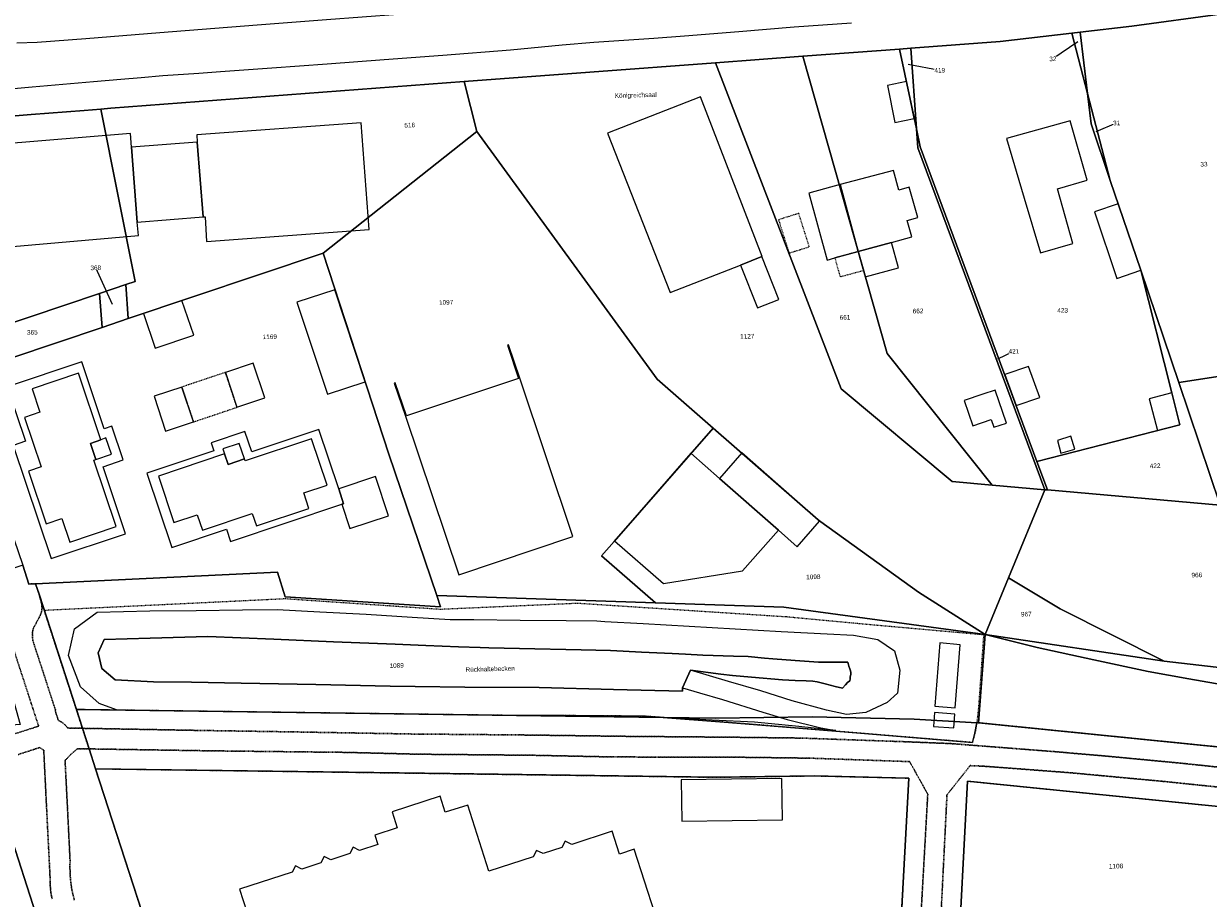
# Model space of a CAD drawing. Header units: millimetres. Extents: x -191 to 81095, y -508122 to 28741.
# Tile 154 of 251: x 4250 to 4431, y 10093 to 10227. Entities that reach past the tile are written whole.
import ezdxf

# ---------------------------------------------------------------- set-up
doc = ezdxf.new("R2010")
doc.units = ezdxf.units.MM
for name, pattern in [('VE22-087 DB - VST Hervest-Dorsten ALK VA2736$0$1', [0]), ('VE22-087 DB - VST Hervest-Dorsten ALK VA2736$0$2', [0.16, 0.06, -0.1]), ('VE22-087 DB - VST Hervest-Dorsten ALK VA2736$0$3', [0.26, 0.11, -0.15])]:
    doc.linetypes.add(name, pattern=pattern)
for name, color, linetype, lineweight in [('VE22-087 DB - VST Hervest-Dorsten ALK VA2736$0$AX_Bauteil', 7, 'VE22-087 DB - VST Hervest-Dorsten ALK VA2736$0$1', 18), ('VE22-087 DB - VST Hervest-Dorsten ALK VA2736$0$AX_BauwerkImGewaesserbereich', 7, 'VE22-087 DB - VST Hervest-Dorsten ALK VA2736$0$1', 18), ('VE22-087 DB - VST Hervest-Dorsten ALK VA2736$0$AX_Flurstueck', 9, 'VE22-087 DB - VST Hervest-Dorsten ALK VA2736$0$1', 18), ('VE22-087 DB - VST Hervest-Dorsten ALK VA2736$0$AX_Gebaeude', 7, 'VE22-087 DB - VST Hervest-Dorsten ALK VA2736$0$1', 18), ('VE22-087 DB - VST Hervest-Dorsten ALK VA2736$0$AX_Gehoelz', 7, 'VE22-087 DB - VST Hervest-Dorsten ALK VA2736$0$1', 18), ('VE22-087 DB - VST Hervest-Dorsten ALK VA2736$0$AX_Gelaendekante', 7, 'VE22-087 DB - VST Hervest-Dorsten ALK VA2736$0$1', 18), ('VE22-087 DB - VST Hervest-Dorsten ALK VA2736$0$AX_IndustrieUndGewerbeflaeche', 7, 'VE22-087 DB - VST Hervest-Dorsten ALK VA2736$0$1', 18), ('VE22-087 DB - VST Hervest-Dorsten ALK VA2736$0$AX_Platz', 7, 'VE22-087 DB - VST Hervest-Dorsten ALK VA2736$0$1', 18), ('VE22-087 DB - VST Hervest-Dorsten ALK VA2736$0$AX_SonstigesBauwerkOderSonstigeEinrichtung', 7, 'VE22-087 DB - VST Hervest-Dorsten ALK VA2736$0$1', 18), ('VE22-087 DB - VST Hervest-Dorsten ALK VA2736$0$AX_StehendesGewaesser', 7, 'VE22-087 DB - VST Hervest-Dorsten ALK VA2736$0$1', 18), ('VE22-087 DB - VST Hervest-Dorsten ALK VA2736$0$AX_Strassenverkehr', 7, 'VE22-087 DB - VST Hervest-Dorsten ALK VA2736$0$1', 18), ('VE22-087 DB - VST Hervest-Dorsten ALK VA2736$0$AX_Strassenverkehrsanlage', 7, 'VE22-087 DB - VST Hervest-Dorsten ALK VA2736$0$1', 18), ('VE22-087 DB - VST Hervest-Dorsten ALK VA2736$0$AX_Weg', 7, 'VE22-087 DB - VST Hervest-Dorsten ALK VA2736$0$1', 18), ('VE22-087 DB - VST Hervest-Dorsten ALK VA2736$0$AX_Wohnbauflaeche', 7, 'VE22-087 DB - VST Hervest-Dorsten ALK VA2736$0$1', 18)]:
    doc.layers.add(name, color=color, linetype=linetype, lineweight=lineweight)
doc.layers.add('XREF ALK Kataster', color=251, linetype='Continuous')
doc.styles.add('VE22-087 DB - VST Hervest-Dorsten ALK VA2736$0$0', font='arial.ttf')

# ---------------------------------------------------------------- blocks, each defined once
blk = doc.blocks.new('VE22-087 DB - VST Hervest-Dorsten ALK VA2736')
at = {"layer": 'VE22-087 DB - VST Hervest-Dorsten ALK VA2736$0$AX_Bauteil', "color": 7, "linetype": 'VE22-087 DB - VST Hervest-Dorsten ALK VA2736$0$1', "lineweight": 13, "ltscale": 0.5}
for points in [[(4382.73, 10193.23, 0), (4377.67, 10191.85, 0), (4378.48, 10188.98, 0), (4378.75, 10188, 0), (4383.82, 10189.39, 0)], [(4253.13, 10159.02, 0), (4251.23, 10158.38, 0), (4253.93, 10150.33, 0), (4256.29, 10151.13, 0), (4257.49, 10147.57, 0), (4264.56, 10149.95, 0), (4261.18, 10160.05, 0), (4261.49, 10160.15, 0), (4260.65, 10162.61, 0), (4262.25, 10163.16, 0), (4258.85, 10173.29, 0), (4251.76, 10170.91, 0), (4252.95, 10167.36, 0), (4250.59, 10166.57, 0)], [(4260.65, 10162.61, 0), (4261.49, 10160.15, 0), (4263.85, 10160.96, 0), (4263.01, 10163.43, 0), (4262.25, 10163.16, 0)], [(4271.01, 10157.6, 0), (4273.38, 10150.54, 0), (4276.94, 10151.73, 0), (4277.73, 10149.37, 0), (4285.31, 10151.92, 0), (4285.95, 10150.02, 0), (4293.96, 10152.7, 0), (4293.17, 10155.06, 0), (4296.72, 10156.25, 0), (4294.34, 10163.31, 0), (4284.24, 10159.93, 0), (4284.14, 10160.23, 0), (4281.65, 10159.39, 0), (4281.11, 10160.99, 0)], [(4281.11, 10160.99, 0), (4281.65, 10159.39, 0), (4284.14, 10160.23, 0), (4283.33, 10162.6, 0), (4280.85, 10161.76, 0)]]:
    blk.add_polyline3d(points, close=True, dxfattribs=at)
at = {"layer": 'VE22-087 DB - VST Hervest-Dorsten ALK VA2736$0$AX_BauwerkImGewaesserbereich', "color": 253, "linetype": 'VE22-087 DB - VST Hervest-Dorsten ALK VA2736$0$1', "lineweight": 13, "ltscale": 0.5, "true_color": 0x999999}
for points in [[(4390.13, 10132.18, 0), (4389.37, 10122.56, 0), (4392.46, 10122.31, 0), (4393.19, 10131.92, 0)], [(4389.29, 10121.58, 0), (4389.13, 10119.47, 0), (4392.23, 10119.23, 0), (4392.39, 10121.32, 0)]]:
    blk.add_polyline3d(points, close=True, dxfattribs=at)
at = {"layer": 'VE22-087 DB - VST Hervest-Dorsten ALK VA2736$0$AX_Flurstueck', "linetype": 'VE22-087 DB - VST Hervest-Dorsten ALK VA2736$0$1', "lineweight": 13, "ltscale": 0.5}
for points in [[(4246.03, 10212.28, 0), (4251.61, 10212.77, 0), (4259.71, 10213.38, 0), (4262.24, 10213.58, 0), (4263.74, 10213.69, 0), (4317.59, 10217.78, 0), (4355.9, 10220.63, 0), (4369.24, 10221.62, 0), (4383.97, 10222.7, 0), (4385.71, 10222.84, 0), (4399.32, 10223.85, 0), (4410.23, 10225.13, 0), (4411.5, 10225.28, 0), (4419.35, 10226.21, 0), (4432.86, 10228.04, 0)], [(4411.13, 10223.83, 0), (4407.33, 10221.23, 0)], [(4385.28, 10220.44, 0), (4390.1, 10219.48, 0)], [(4240.86, 10178.32, 0), (4262.04, 10185.47, 0), (4266.05, 10186.82, 0), (4267.46, 10187.3, 0), (4262.24, 10213.58, 0), (4259.71, 10213.38, 0), (4251.61, 10212.77, 0), (4246.03, 10212.28, 0)], [(4413.95, 10210.16, 0), (4417.06, 10211.45, 0)], [(4264.04, 10183.8, 0), (4261.47, 10189.38, 0)], [(4398.93, 10175.48, 0), (4401.4, 10176.65, 0)], [(4272.99, 10077.33, 0), (4261.43, 10113, 0), (4260.45, 10116.03, 0), (4259.43, 10119.17, 0), (4258.51, 10122.03, 0), (4252.82, 10139.61, 0), (4252.3, 10141.21, 0), (4251.29, 10141.16, 0), (4250.37, 10144.02, 0), (4249.13, 10143.62, 0), (4243.7, 10141.91, 0), (4245.7, 10134.83, 0), (4246.25, 10132.87, 0), (4249.96, 10119.74, 0), (4243.15, 10119.25, 0), (4244.13, 10116.24, 0), (4245.08, 10113.28, 0), (4245.62, 10111.62, 0), (4254.98, 10082.67, 0)], [(4392.77, 10081.13, 0), (4394.35, 10111.12, 0), (4442.14, 10106.3, 0), (4486.55, 10101.83, 0), (4507.63, 10099.71, 0), (4516.49, 10099.36, 0), (4562.54, 10097.56, 0), (4579.44, 10096.33, 0), (4615.39, 10093.73, 0), (4655.32, 10090.83, 0)], [(4756.75, 10097.01, 0), (4684.54, 10097.67, 0), (4563.21, 10106.56, 0), (4526.11, 10107.99, 0), (4508.5, 10108.67, 0), (4395.98, 10120.01, 0), (4395.73, 10120.02, 0), (4386.2, 10120.54, 0), (4370.67, 10120.92, 0), (4355.93, 10120.71, 0), (4347.95, 10120.81, 0), (4258.51, 10122.03, 0), (4259.43, 10119.17, 0), (4260.45, 10116.03, 0), (4261.43, 10113, 0), (4315.43, 10112.26, 0), (4355.82, 10111.71, 0), (4371.05, 10111.92, 0), (4385.38, 10111.58, 0), (4383.42, 10075.03, 0)], [(4438.02, 10065.41, 0), (4442.14, 10106.3, 0), (4394.35, 10111.12, 0), (4392.77, 10081.13, 0)]]:
    blk.add_polyline3d(points, dxfattribs=at)
for points in [[(4432.86, 10228.04, 0), (4419.35, 10226.21, 0), (4411.5, 10225.28, 0), (4412.63, 10215.94, 0), (4416.09, 10202.66, 0), (4420.72, 10189, 0), (4426.52, 10171.88, 0), (4453.65, 10176.08, 0), (4452.7, 10184.06, 0), (4438.18, 10224.75, 0)], [(4412.63, 10215.94, 0), (4410.23, 10225.13, 0), (4399.32, 10223.85, 0), (4385.71, 10222.84, 0), (4386.54, 10210.56, 0), (4387.13, 10207.82, 0), (4404.92, 10159.84, 0), (4426.7, 10165.43, 0), (4425.47, 10170.29, 0), (4420.72, 10189, 0), (4416.09, 10202.66, 0), (4413.17, 10211.31, 0)], [(4411.5, 10225.28, 0), (4410.23, 10225.13, 0), (4412.63, 10215.94, 0)], [(4398.1, 10156.23, 0), (4406.1, 10155.53, 0), (4386.74, 10207.65, 0), (4386.54, 10210.56, 0), (4383.97, 10222.7, 0), (4369.24, 10221.62, 0), (4382.06, 10176.32, 0)], [(4385.71, 10222.84, 0), (4383.97, 10222.7, 0), (4386.54, 10210.56, 0)], [(4375.07, 10170.93, 0), (4391.97, 10156.77, 0), (4398.1, 10156.23, 0), (4382.06, 10176.32, 0), (4369.24, 10221.62, 0), (4355.9, 10220.63, 0)], [(4406.1, 10155.53, 0), (4398.1, 10156.23, 0), (4391.97, 10156.77, 0), (4375.07, 10170.93, 0), (4355.9, 10220.63, 0), (4317.59, 10217.78, 0), (4319.53, 10210.15, 0), (4347.03, 10172.4, 0), (4355.58, 10164.93, 0), (4371.57, 10150.94, 0), (4371.99, 10150.64, 0), (4386.88, 10139.91, 0), (4397.02, 10133.45, 0), (4400.58, 10142.1, 0)], [(4319.53, 10210.15, 0), (4317.59, 10217.78, 0), (4263.74, 10213.69, 0), (4262.24, 10213.58, 0), (4267.46, 10187.3, 0), (4266.05, 10186.82, 0), (4266.43, 10181.63, 0), (4296.14, 10191.61, 0)], [(4416.09, 10202.66, 0), (4412.63, 10215.94, 0), (4413.17, 10211.31, 0)], [(4346.79, 10138.28, 0), (4338.56, 10145.47, 0), (4340.48, 10147.67, 0), (4355.58, 10164.93, 0), (4347.03, 10172.4, 0), (4319.53, 10210.15, 0), (4296.14, 10191.61, 0), (4306.15, 10160.96, 0), (4313.43, 10139.41, 0)], [(4404.92, 10159.84, 0), (4387.13, 10207.82, 0), (4386.54, 10210.56, 0), (4386.74, 10207.65, 0), (4406.1, 10155.53, 0), (4406.52, 10155.5, 0)], [(4296.14, 10191.61, 0), (4266.43, 10181.63, 0), (4262.46, 10180.29, 0), (4241.64, 10173.29, 0), (4242.35, 10167.34, 0), (4250.37, 10144.02, 0), (4251.29, 10141.16, 0), (4252.3, 10141.21, 0), (4289.18, 10142.99, 0), (4290.33, 10139.23, 0), (4313.99, 10137.68, 0), (4313.43, 10139.41, 0), (4306.15, 10160.96, 0)], [(4406.52, 10155.5, 0), (4432.86, 10153.18, 0), (4426.52, 10171.88, 0), (4420.72, 10189, 0), (4425.47, 10170.29, 0), (4426.7, 10165.43, 0), (4404.92, 10159.84, 0)], [(4266.05, 10186.82, 0), (4262.04, 10185.47, 0), (4262.46, 10180.29, 0), (4266.43, 10181.63, 0)], [(4262.04, 10185.47, 0), (4240.86, 10178.32, 0), (4241.15, 10177.46, 0), (4241.64, 10173.29, 0), (4262.46, 10180.29, 0)], [(4454.77, 10166.82, 0), (4453.65, 10176.08, 0), (4426.52, 10171.88, 0), (4432.86, 10153.18, 0), (4453.35, 10151.39, 0)], [(4397.02, 10133.45, 0), (4386.88, 10139.91, 0), (4371.99, 10150.64, 0), (4371.57, 10150.94, 0), (4355.58, 10164.93, 0), (4340.48, 10147.67, 0), (4338.56, 10145.47, 0), (4346.79, 10138.28, 0), (4366.34, 10137.62, 0)], [(4406.1, 10155.53, 0), (4400.58, 10142.1, 0), (4408.44, 10137.36, 0), (4424.3, 10129.39, 0), (4441.47, 10127.41, 0), (4451.08, 10126.52, 0), (4453.35, 10151.39, 0), (4432.86, 10153.18, 0), (4406.52, 10155.5, 0)], [(4313.99, 10137.68, 0), (4290.33, 10139.23, 0), (4289.18, 10142.99, 0), (4252.3, 10141.21, 0), (4252.82, 10139.61, 0), (4258.51, 10122.03, 0), (4347.95, 10120.81, 0), (4355.93, 10120.71, 0), (4370.67, 10120.92, 0), (4386.2, 10120.54, 0), (4395.73, 10120.02, 0), (4395.98, 10120.01, 0), (4397.02, 10133.45, 0), (4366.34, 10137.62, 0), (4346.79, 10138.28, 0), (4313.43, 10139.41, 0)], [(4408.44, 10137.36, 0), (4400.58, 10142.1, 0), (4397.02, 10133.45, 0), (4424.3, 10129.39, 0)], [(4477.12, 10124.1, 0), (4472.35, 10124.54, 0), (4451.08, 10126.52, 0), (4441.47, 10127.41, 0), (4424.3, 10129.39, 0), (4397.02, 10133.45, 0), (4395.98, 10120.01, 0), (4508.5, 10108.67, 0), (4526.11, 10107.99, 0), (4563.21, 10106.56, 0), (4563.41, 10116.32, 0), (4549.7, 10117.49, 0), (4549.44, 10117.54, 0), (4536.62, 10119.94, 0), (4529.31, 10120.44, 0), (4524.45, 10120.79, 0)], [(4261.43, 10113, 0), (4272.99, 10077.33, 0), (4276.78, 10078.58, 0), (4281.71, 10063.35, 0), (4305.18, 10061.08, 0), (4329.36, 10058.24, 0), (4328.78, 10060.47, 0), (4361.43, 10071.04, 0), (4381.59, 10069.96, 0), (4381.71, 10070.54, 0), (4381.86, 10071.13, 0), (4382.03, 10071.7, 0), (4382.22, 10072.28, 0), (4382.42, 10072.84, 0), (4382.64, 10073.4, 0), (4382.89, 10073.95, 0), (4383.14, 10074.5, 0), (4383.42, 10075.03, 0), (4385.38, 10111.58, 0), (4371.05, 10111.92, 0), (4355.82, 10111.71, 0), (4315.43, 10112.26, 0)], [(4215.95, 10111.24, 0), (4195.82, 10110.38, 0), (4202.75, 10081.29, 0), (4254.98, 10082.67, 0), (4245.62, 10111.62, 0), (4241.2, 10109.63, 0), (4236.23, 10108.72, 0), (4231.06, 10108.92, 0)]]:
    blk.add_polyline3d(points, close=True, dxfattribs=at)
at = {"layer": 'VE22-087 DB - VST Hervest-Dorsten ALK VA2736$0$AX_Gebaeude', "color": 7, "linetype": 'VE22-087 DB - VST Hervest-Dorsten ALK VA2736$0$1', "lineweight": 13, "ltscale": 0.5}
for points in [[(4386.22, 10212.14, 0), (4385.02, 10217.78, 0), (4382.12, 10217.18, 0), (4383.26, 10211.53, 0)], [(4353.61, 10215.42, 0), (4339.48, 10209.9, 0), (4349, 10185.59, 0), (4359.75, 10189.8, 0), (4363, 10191.08, 0), (4363.04, 10191.09, 0)], [(4412.59, 10202.71, 0), (4409.95, 10211.78, 0), (4400.26, 10209.07, 0), (4402.95, 10200, 0), (4405.43, 10191.66, 0), (4410.39, 10193.09, 0), (4408.04, 10201.43, 0)], [(4301.93, 10211.49, 0), (4276.87, 10209.63, 0), (4276.94, 10208.51, 0), (4277.85, 10197.14, 0), (4278.15, 10197.16, 0), (4278.32, 10193.38, 0), (4303.12, 10195.22, 0)], [(4266.92, 10207.77, 0), (4266.75, 10209.83, 0), (4246.46, 10208.19, 0), (4247.65, 10192.51, 0), (4267.96, 10194.29, 0), (4267.8, 10196.35, 0)], [(4276.94, 10208.51, 0), (4266.92, 10207.77, 0), (4267.8, 10196.35, 0), (4277.85, 10197.14, 0)], [(4385.46, 10201.66, 0), (4383.86, 10201.22, 0), (4383.03, 10204.22, 0), (4374.9, 10202.05, 0), (4377.67, 10191.85, 0), (4382.73, 10193.23, 0), (4385.82, 10194.08, 0), (4385.12, 10196.61, 0), (4386.74, 10197.04, 0)], [(4374.9, 10202.05, 0), (4370.15, 10200.77, 0), (4372.96, 10190.56, 0), (4374.11, 10190.87, 0), (4377.67, 10191.85, 0)], [(4420.72, 10189, 0), (4417.3, 10199.15, 0), (4413.66, 10197.91, 0), (4417.09, 10187.76, 0)], [(4378.75, 10188, 0), (4383.82, 10189.39, 0), (4382.73, 10193.23, 0), (4377.67, 10191.85, 0), (4378.48, 10188.98, 0)], [(4363, 10191.08, 0), (4359.75, 10189.8, 0), (4362.31, 10183.27, 0), (4365.58, 10184.52, 0)], [(4296.77, 10170.09, 0), (4302.54, 10171.98, 0), (4297.91, 10186.03, 0), (4292.13, 10184.14, 0)], [(4270.53, 10177.13, 0), (4276.39, 10179.11, 0), (4274.61, 10184.4, 0), (4268.75, 10182.43, 0)], [(4308.83, 10166.79, 0), (4307.12, 10171.86, 0), (4306.96, 10171.81, 0), (4308.67, 10166.74, 0), (4316.79, 10142.56, 0), (4334.2, 10148.43, 0), (4326.08, 10172.56, 0), (4324.37, 10177.62, 0), (4324.21, 10177.57, 0), (4325.92, 10172.5, 0)], [(4247.97, 10171.23, 0), (4250.76, 10162.92, 0), (4248.86, 10162.28, 0), (4254.66, 10145.04, 0), (4265.99, 10148.84, 0), (4262.58, 10159.03, 0), (4265.66, 10160.08, 0), (4263.91, 10165.24, 0), (4262.74, 10164.83, 0), (4259.32, 10175.03, 0)], [(4281.22, 10173.42, 0), (4282.99, 10168.11, 0), (4287.22, 10169.55, 0), (4285.46, 10174.85, 0)], [(4403.6, 10174.33, 0), (4400.01, 10173.09, 0), (4401.76, 10168.37, 0), (4405.35, 10169.61, 0)], [(4270.35, 10169.8, 0), (4272.12, 10164.49, 0), (4276.36, 10165.88, 0), (4274.59, 10171.2, 0)], [(4398.56, 10170.73, 0), (4396.65, 10170.09, 0), (4393.84, 10169.16, 0), (4395.13, 10165.3, 0), (4397.94, 10166.24, 0), (4398.33, 10165.07, 0), (4398.33, 10165.07, 0), (4400.25, 10165.7, 0), (4398.56, 10170.73, 0)], [(4425.47, 10170.29, 0), (4422.04, 10169.41, 0), (4423.27, 10164.55, 0), (4426.7, 10165.43, 0)], [(4269.27, 10158.07, 0), (4273.07, 10146.75, 0), (4281.37, 10149.54, 0), (4282, 10147.65, 0), (4298.96, 10153.32, 0), (4299.25, 10153.41, 0), (4298.5, 10155.68, 0), (4295.44, 10164.74, 0), (4285.26, 10161.33, 0), (4284.21, 10164.41, 0), (4279.05, 10162.67, 0), (4279.46, 10161.49, 0)], [(4410.09, 10163.69, 0), (4408.04, 10163.03, 0), (4408.54, 10161.1, 0), (4410.68, 10161.72, 0)], [(4359.92, 10161.16, 0), (4356.55, 10157.24, 0), (4365.51, 10149.39, 0), (4368.39, 10146.86, 0), (4371.76, 10150.76, 0)], [(4352.17, 10161.09, 0), (4340.51, 10147.77, 0), (4347.98, 10141.25, 0), (4360.06, 10143.19, 0), (4365.51, 10149.39, 0), (4356.55, 10157.24, 0)], [(4298.5, 10155.68, 0), (4299.25, 10153.41, 0), (4298.96, 10153.32, 0), (4300.18, 10149.61, 0), (4306.09, 10151.58, 0), (4304.09, 10157.54, 0)], [(4350.71, 10111.33, 0), (4350.8, 10105.03, 0), (4366.12, 10105.23, 0), (4366.03, 10111.54, 0)]]:
    blk.add_polyline3d(points, close=True, dxfattribs=at)
blk.add_polyline3d([(4346.65, 10091, 0), (4343.5, 10100.75, 0), (4341.3, 10100, 0), (4340.18, 10103.47, 0), (4334, 10101.47, 0), (4333.01, 10101.97, 0), (4332.5, 10100.98, 0), (4329.64, 10100.06, 0), (4328.65, 10100.55, 0), (4328.14, 10099.57, 0), (4321.4, 10097.4, 0), (4318.15, 10107.46, 0), (4314.73, 10106.36, 0), (4313.95, 10108.81, 0), (4306.64, 10106.43, 0), (4307.42, 10103.98, 0), (4304.02, 10102.88, 0), (4304.48, 10101.45, 0), (4301.68, 10100.54, 0), (4300.7, 10101.05, 0), (4300.18, 10100.07, 0), (4297.27, 10099.13, 0), (4296.29, 10099.63, 0), (4295.77, 10098.65, 0), (4292.88, 10097.71, 0), (4291.89, 10098.21, 0), (4291.38, 10097.22, 0), (4283.36, 10094.65, 0), (4284.47, 10091.19, 0)], dxfattribs=at)
at = {"layer": 'VE22-087 DB - VST Hervest-Dorsten ALK VA2736$0$AX_Gelaendekante', "color": 18, "linetype": 'VE22-087 DB - VST Hervest-Dorsten ALK VA2736$0$1', "lineweight": 13, "ltscale": 0.5, "true_color": 0x520000}
for points in [[(4375.87, 10121.26, 0), (4372.86, 10121.95, 0), (4367.61, 10123.37, 0), (4362.82, 10124.87, 0), (4357.92, 10126.3, 0), (4352.1, 10128.03, 0)], [(4350.88, 10125.36, 0), (4353.49, 10124.56, 0), (4357, 10123.54, 0), (4363.14, 10121.65, 0), (4366.82, 10120.51, 0), (4371.99, 10119.22, 0), (4374.26, 10118.85, 0)]]:
    blk.add_polyline3d(points, dxfattribs=at)
at = {"layer": 'VE22-087 DB - VST Hervest-Dorsten ALK VA2736$0$AX_Platz', "color": 254, "linetype": 'VE22-087 DB - VST Hervest-Dorsten ALK VA2736$0$1', "lineweight": 13, "ltscale": 0.5, "true_color": 0xd9ffd9}
blk.add_polyline3d([(4397.02, 10133.45, 0), (4395.98, 10120.01, 0), (4508.5, 10108.67, 0), (4526.11, 10107.99, 0), (4525.59, 10115.63, 0), (4525.3, 10116.93, 0), (4524.45, 10120.79, 0), (4477.12, 10124.1, 0), (4472.35, 10124.54, 0), (4457.02, 10124.02, 0), (4447.85, 10124.27, 0), (4440.91, 10124.8, 0), (4435.34, 10125.44, 0), (4428.04, 10126.72, 0), (4421.88, 10127.84, 0), (4413.57, 10129.62, 0), (4404.93, 10131.47, 0)], close=True, dxfattribs=at)
at = {"layer": 'VE22-087 DB - VST Hervest-Dorsten ALK VA2736$0$AX_SonstigesBauwerkOderSonstigeEinrichtung', "color": 7, "linetype": 'VE22-087 DB - VST Hervest-Dorsten ALK VA2736$0$3', "lineweight": 13, "ltscale": 0.5}
for points in [[(4368.61, 10197.67, 0), (4365.53, 10196.7, 0), (4367.13, 10191.62, 0), (4370.22, 10192.58, 0)], [(4378.48, 10188.98, 0), (4377.67, 10191.85, 0), (4374.11, 10190.87, 0), (4374.9, 10188.01, 0)], [(4274.59, 10171.2, 0), (4276.36, 10165.88, 0), (4282.99, 10168.11, 0), (4281.22, 10173.42, 0)]]:
    blk.add_polyline3d(points, close=True, dxfattribs=at)
at = {"layer": 'VE22-087 DB - VST Hervest-Dorsten ALK VA2736$0$AX_Strassenverkehrsanlage', "color": 7, "linetype": 'VE22-087 DB - VST Hervest-Dorsten ALK VA2736$0$1', "lineweight": 13, "ltscale": 0.5, "true_color": 0xf7f7f0}
blk.add_polyline3d([(4249.44, 10223.65, 0), (4252.54, 10223.76, 0), (4259.95, 10224.35, 0), (4271.22, 10225.24, 0), (4286.08, 10226.39, 0), (4296.64, 10227.21, 0), (4312.94, 10228.47, 0), (4327.39, 10229.6, 0), (4333.88, 10229.98, 0), (4339.3, 10230.35, 0), (4343.08, 10230.65, 0), (4347.1, 10231.02, 0), (4353.59, 10231.64, 0), (4358.5, 10232.06, 0), (4365.59, 10232.6, 0), (4373.33, 10233.12, 0), (4379.61, 10233.52, 0), (4384.86, 10233.9, 0), (4388.72, 10234.24, 0), (4393.18, 10234.69, 0), (4398.55, 10235.26, 0), (4414.83, 10237.03, 0), (4422.82, 10237.93, 0), (4433.55, 10239.21, 0)], dxfattribs=at)
at = {"layer": 'VE22-087 DB - VST Hervest-Dorsten ALK VA2736$0$AX_Weg', "color": 7, "linetype": 'VE22-087 DB - VST Hervest-Dorsten ALK VA2736$0$2', "lineweight": 13, "ltscale": 0.5}
for points in [[(4248.45, 10132.75, 0), (4252.76, 10119.5, 0), (4248.49, 10118.13, 0)], [(4249.63, 10115.17, 0), (4252.91, 10116.23, 0), (4253.54, 10115.83, 0), (4253.96, 10107.26, 0), (4254.4, 10098.58, 0), (4254.5, 10096.45, 0), (4254.51, 10095.75, 0), (4254.53, 10095.2, 0), (4254.57, 10094.66, 0), (4254.62, 10094.18, 0), (4254.71, 10093.65, 0), (4254.82, 10093.15, 0)], [(4258.2, 10092.98, 0), (4257.96, 10093.93, 0), (4257.78, 10094.84, 0), (4257.66, 10095.67, 0), (4257.6, 10096.38, 0), (4257.55, 10097.2, 0), (4257.53, 10098.17, 0), (4257.55, 10099.05, 0), (4257.33, 10103.43, 0), (4257.14, 10107.39, 0), (4256.9, 10112, 0), (4256.79, 10114.27, 0), (4257.71, 10115.23, 0), (4258.68, 10116.06, 0), (4260.45, 10116.03, 0), (4259.43, 10119.17, 0), (4257.17, 10119.22, 0), (4256.94, 10119.53, 0), (4256.72, 10119.76, 0), (4256.48, 10119.96, 0), (4256.21, 10120.15, 0), (4255.99, 10120.27, 0), (4255.77, 10120.38, 0), (4255.27, 10121.9, 0), (4255.34, 10121.91, 0), (4252.77, 10129.81, 0), (4251.87, 10132.56, 0), (4251.82, 10133.24, 0), (4251.82, 10133.77, 0), (4251.88, 10134.15, 0), (4251.98, 10134.42, 0), (4252.12, 10134.74, 0), (4252.7, 10135.79, 0), (4252.87, 10136.11, 0), (4253.01, 10136.42, 0), (4253.14, 10136.74, 0), (4253.21, 10136.98, 0), (4253.26, 10137.21, 0), (4253.28, 10137.43, 0), (4253.27, 10137.71, 0), (4253.23, 10138.03, 0), (4253.16, 10138.36, 0), (4253.03, 10138.83, 0), (4252.82, 10139.61, 0), (4252.3, 10141.21, 0), (4251.29, 10141.16, 0), (4250.37, 10144.02, 0)], [(4248.49, 10118.13, 0), (4252.76, 10119.5, 0), (4248.45, 10132.75, 0)], [(4245.62, 10111.62, 0), (4254.98, 10082.67, 0)], [(4254.82, 10093.15, 0), (4254.71, 10093.65, 0), (4254.62, 10094.18, 0), (4254.57, 10094.66, 0), (4254.53, 10095.2, 0), (4254.51, 10095.75, 0), (4254.5, 10096.45, 0), (4254.4, 10098.58, 0), (4253.96, 10107.26, 0), (4253.54, 10115.83, 0), (4252.91, 10116.23, 0), (4249.63, 10115.17, 0)], [(4272.99, 10077.33, 0), (4261.43, 10113, 0), (4315.43, 10112.26, 0), (4355.82, 10111.71, 0), (4371.05, 10111.92, 0), (4385.38, 10111.58, 0), (4383.42, 10075.03, 0)], [(4386.86, 10083.92, 0), (4388.27, 10109.13, 0), (4385.51, 10114.09, 0), (4370.22, 10114.62, 0), (4358.39, 10114.77, 0), (4347.21, 10114.79, 0), (4340.35, 10114.8, 0), (4328, 10115.06, 0), (4310.6, 10115.22, 0), (4299.58, 10115.5, 0), (4279.31, 10115.73, 0), (4260.45, 10116.03, 0), (4258.68, 10116.06, 0), (4257.71, 10115.23, 0), (4256.79, 10114.27, 0), (4256.9, 10112, 0), (4257.14, 10107.39, 0), (4257.33, 10103.43, 0), (4257.55, 10099.05, 0), (4257.53, 10098.17, 0), (4257.55, 10097.2, 0), (4257.6, 10096.38, 0), (4257.66, 10095.67, 0), (4257.78, 10094.84, 0), (4257.96, 10093.93, 0), (4258.2, 10092.98, 0)]]:
    blk.add_polyline3d(points, dxfattribs=at)
blk.add_polyline3d([(4252.82, 10139.61, 0), (4253.03, 10138.83, 0), (4253.16, 10138.36, 0), (4253.23, 10138.03, 0), (4253.27, 10137.71, 0), (4253.28, 10137.43, 0), (4253.26, 10137.21, 0), (4253.21, 10136.98, 0), (4253.14, 10136.74, 0), (4253.01, 10136.42, 0), (4252.87, 10136.11, 0), (4252.7, 10135.79, 0), (4252.12, 10134.74, 0), (4251.98, 10134.42, 0), (4251.88, 10134.15, 0), (4251.82, 10133.77, 0), (4251.82, 10133.24, 0), (4251.87, 10132.56, 0), (4252.77, 10129.81, 0), (4255.34, 10121.91, 0), (4255.27, 10121.9, 0), (4255.77, 10120.38, 0), (4255.99, 10120.27, 0), (4256.21, 10120.15, 0), (4256.48, 10119.96, 0), (4256.72, 10119.76, 0), (4256.94, 10119.53, 0), (4257.17, 10119.22, 0), (4259.43, 10119.17, 0), (4258.51, 10122.03, 0)], close=True, dxfattribs=at)
at = {"layer": 'VE22-087 DB - VST Hervest-Dorsten ALK VA2736$0$AX_Wohnbauflaeche', "color": 253, "linetype": 'VE22-087 DB - VST Hervest-Dorsten ALK VA2736$0$1', "lineweight": 13, "ltscale": 0.5, "true_color": 0x999999}
blk.add_polyline3d([(4215.95, 10111.24, 0), (4195.82, 10110.38, 0), (4202.75, 10081.29, 0), (4254.98, 10082.67, 0), (4245.62, 10111.62, 0), (4241.2, 10109.63, 0), (4236.23, 10108.72, 0), (4231.06, 10108.92, 0)], close=True, dxfattribs=at)
at = {"layer": 'VE22-087 DB - VST Hervest-Dorsten ALK VA2736$0$AX_Flurstueck', "char_height": 0.7, "attachment_point": 2, "rotation": 1.5895, "style": 'VE22-087 DB - VST Hervest-Dorsten ALK VA2736$0$0', "bg_fill": 3, "box_fill_scale": 1, "bg_fill_color": 256, "bg_fill_transparency": 0}
for s, insert in [('32', (4407.32, 10221.58)), ('419', (4390.09, 10219.83)), ('31', (4417.05, 10211.8)), ('516', (4309.31, 10211.48)), ('33', (4430.35, 10205.52)), ('368', (4261.46, 10189.73)), ('1097', (4314.86, 10184.46)), ('662', (4386.78, 10183.14)), ('423', (4408.82, 10183.23)), ('661', (4375.65, 10182.17)), ('365', (4251.79, 10179.89)), ('1169', (4287.98, 10179.22)), ('1127', (4360.75, 10179.28)), ('421', (4401.39, 10177)), ('422', (4422.91, 10159.54)), ('1098', (4370.82, 10142.61)), ('966', (4429.27, 10142.89)), ('967', (4403.28, 10136.93)), ('1089', (4307.32, 10129.09)), ('1108', (4416.96, 10098.51))]:
    blk.add_mtext(s, dxfattribs=dict(at, insert=insert))
at = {"layer": 'VE22-087 DB - VST Hervest-Dorsten ALK VA2736$0$AX_Gebaeude', "color": 7, "insert": (4343.75, 10216.05), "char_height": 0.7, "attachment_point": 2, "rotation": 1.5895, "style": 'VE22-087 DB - VST Hervest-Dorsten ALK VA2736$0$0', "bg_fill": 3, "box_fill_scale": 1, "bg_fill_color": 256, "bg_fill_transparency": 0}
blk.add_mtext('Königreichsaal', dxfattribs=at)
at = {"layer": 'VE22-087 DB - VST Hervest-Dorsten ALK VA2736$0$AX_Gehoelz', "color": 3, "linetype": 'VE22-087 DB - VST Hervest-Dorsten ALK VA2736$0$1', "lineweight": 13, "ltscale": 0.5, "true_color": 0x00ff00}
blk.add_polyline3d([(4432.86, 10228.04, 0), (4419.35, 10226.21, 0), (4411.5, 10225.28, 0), (4410.23, 10225.13, 0), (4412.63, 10215.94, 0), (4416.09, 10202.66, 0), (4420.72, 10189, 0), (4425.47, 10170.29, 0), (4426.7, 10165.43, 0), (4404.92, 10159.84, 0), (4406.52, 10155.5, 0), (4406.1, 10155.53, 0), (4400.58, 10142.1, 0), (4397.02, 10133.45, 0), (4404.93, 10131.47, 0), (4413.57, 10129.62, 0), (4421.88, 10127.84, 0), (4428.04, 10126.72, 0), (4435.34, 10125.44, 0)], dxfattribs=at)
at = {"layer": 'VE22-087 DB - VST Hervest-Dorsten ALK VA2736$0$AX_IndustrieUndGewerbeflaeche', "color": 253, "linetype": 'VE22-087 DB - VST Hervest-Dorsten ALK VA2736$0$1', "lineweight": 13, "ltscale": 0.5, "true_color": 0x999999}
for points in [[(4241.64, 10173.29, 0), (4262.46, 10180.29, 0), (4266.43, 10181.63, 0), (4296.14, 10191.61, 0), (4319.53, 10210.15, 0), (4317.59, 10217.78, 0), (4263.74, 10213.69, 0), (4262.24, 10213.58, 0), (4259.71, 10213.38, 0), (4251.61, 10212.77, 0), (4246.03, 10212.28, 0)], [(4438.14, 10034.27, 0), (4442.14, 10106.3, 0), (4394.35, 10111.12, 0), (4392.77, 10081.13, 0)]]:
    blk.add_polyline3d(points, dxfattribs=at)
for points in [[(4319.53, 10210.15, 0), (4296.14, 10191.61, 0), (4306.15, 10160.96, 0), (4313.43, 10139.41, 0), (4346.79, 10138.28, 0), (4338.56, 10145.47, 0), (4340.48, 10147.67, 0), (4355.58, 10164.93, 0), (4347.03, 10172.4, 0)], [(4289.18, 10142.99, 0), (4252.3, 10141.21, 0), (4252.82, 10139.61, 0), (4258.51, 10122.03, 0), (4347.95, 10120.81, 0), (4357.24, 10120.12, 0), (4363, 10119.65, 0), (4378.04, 10118.41, 0), (4395.09, 10117.01, 0), (4395.47, 10118.41, 0), (4395.73, 10120.02, 0), (4395.98, 10120.01, 0), (4397.02, 10133.45, 0), (4366.34, 10137.62, 0), (4346.79, 10138.28, 0), (4313.43, 10139.41, 0), (4313.99, 10137.68, 0), (4290.33, 10139.23, 0)], [(4278.57, 10133.15, 0), (4288.6, 10132.74, 0), (4297.71, 10132.37, 0), (4307.08, 10131.99, 0), (4311.78, 10131.8, 0), (4316.74, 10131.61, 0), (4320.05, 10131.48, 0), (4321.37, 10131.45, 0), (4326.06, 10131.34, 0), (4335.44, 10131.13, 0), (4339.94, 10131.02, 0), (4341.84, 10130.94, 0), (4344.62, 10130.8, 0), (4349.31, 10130.55, 0), (4351.35, 10130.45, 0), (4353.99, 10130.34, 0), (4358.68, 10130.18, 0), (4360.92, 10130.11, 0), (4363.37, 10129.87, 0), (4364.67, 10129.77, 0), (4368.06, 10129.52, 0), (4371.6, 10129.26, 0), (4372.75, 10129.25, 0), (4376.11, 10129.23, 0), (4376.26, 10128.63, 0), (4376.38, 10128.26, 0), (4376.5, 10127.93, 0), (4376.57, 10127.67, 0), (4376.57, 10127.37, 0), (4376.47, 10127.02, 0), (4376.44, 10126.72, 0), (4376.38, 10126.43, 0), (4376.04, 10126.13, 0), (4375.74, 10125.82, 0), (4375.29, 10125.29, 0), (4374.15, 10125.55, 0), (4372.62, 10125.93, 0), (4371.42, 10126.23, 0), (4370.77, 10126.34, 0), (4369.75, 10126.43, 0), (4368.08, 10126.47, 0), (4366.15, 10126.58, 0), (4361.39, 10126.97, 0), (4358.52, 10127.22, 0), (4356.72, 10127.44, 0), (4352.1, 10128.03, 0), (4350.88, 10125.36, 0), (4350.91, 10124.82, 0), (4340.36, 10125.1, 0), (4329.03, 10125.38, 0), (4317.7, 10125.46, 0), (4310.13, 10125.53, 0), (4306.34, 10125.61, 0), (4295.02, 10125.86, 0), (4283.64, 10126.06, 0), (4276.06, 10126.18, 0), (4270.29, 10126.26, 0), (4264.4, 10126.56, 0), (4262.37, 10128.28, 0), (4261.84, 10130.67, 0), (4262.76, 10132.71, 0), (4269.77, 10132.91, 0)]]:
    blk.add_polyline3d(points, close=True, dxfattribs=at)
at = {"layer": 'VE22-087 DB - VST Hervest-Dorsten ALK VA2736$0$AX_StehendesGewaesser', "color": 253, "linetype": 'VE22-087 DB - VST Hervest-Dorsten ALK VA2736$0$1', "lineweight": 13, "ltscale": 0.5, "true_color": 0x999999}
blk.add_polyline3d([(4278.57, 10133.15, 0), (4269.77, 10132.91, 0), (4262.76, 10132.71, 0), (4261.84, 10130.67, 0), (4262.37, 10128.28, 0), (4264.4, 10126.56, 0), (4270.29, 10126.26, 0), (4276.06, 10126.18, 0), (4283.64, 10126.06, 0), (4295.02, 10125.86, 0), (4306.34, 10125.61, 0), (4310.13, 10125.53, 0), (4317.7, 10125.46, 0), (4329.03, 10125.38, 0), (4340.36, 10125.1, 0), (4350.91, 10124.82, 0), (4350.88, 10125.36, 0), (4352.1, 10128.03, 0), (4356.72, 10127.44, 0), (4358.52, 10127.22, 0), (4361.39, 10126.97, 0), (4366.15, 10126.58, 0), (4368.08, 10126.47, 0), (4369.75, 10126.43, 0), (4370.77, 10126.34, 0), (4371.42, 10126.23, 0), (4372.62, 10125.93, 0), (4374.15, 10125.55, 0), (4375.29, 10125.29, 0), (4375.74, 10125.82, 0), (4376.04, 10126.13, 0), (4376.38, 10126.43, 0), (4376.44, 10126.72, 0), (4376.47, 10127.02, 0), (4376.57, 10127.37, 0), (4376.57, 10127.67, 0), (4376.5, 10127.93, 0), (4376.38, 10128.26, 0), (4376.26, 10128.63, 0), (4376.11, 10129.23, 0), (4372.75, 10129.25, 0), (4371.6, 10129.26, 0), (4368.06, 10129.52, 0), (4364.67, 10129.77, 0), (4363.37, 10129.87, 0), (4360.92, 10130.11, 0), (4358.68, 10130.18, 0), (4353.99, 10130.34, 0), (4351.35, 10130.45, 0), (4349.31, 10130.55, 0), (4344.62, 10130.8, 0), (4341.84, 10130.94, 0), (4339.94, 10131.02, 0), (4335.44, 10131.13, 0), (4326.06, 10131.34, 0), (4321.37, 10131.45, 0), (4320.05, 10131.48, 0), (4316.74, 10131.61, 0), (4311.78, 10131.8, 0), (4307.08, 10131.99, 0), (4297.71, 10132.37, 0), (4288.6, 10132.74, 0)], close=True, dxfattribs=at)
at = {"layer": 'VE22-087 DB - VST Hervest-Dorsten ALK VA2736$0$AX_Strassenverkehr', "color": 253, "linetype": 'VE22-087 DB - VST Hervest-Dorsten ALK VA2736$0$1', "lineweight": 13, "ltscale": 0.5, "true_color": 0x999999}
blk.add_polyline3d([(4246.03, 10212.28, 0), (4251.61, 10212.77, 0), (4259.71, 10213.38, 0), (4262.24, 10213.58, 0), (4263.74, 10213.69, 0), (4317.59, 10217.78, 0), (4355.9, 10220.63, 0), (4369.24, 10221.62, 0), (4383.97, 10222.7, 0), (4385.71, 10222.84, 0), (4399.32, 10223.85, 0), (4410.23, 10225.13, 0), (4411.5, 10225.28, 0), (4419.35, 10226.21, 0), (4432.86, 10228.04, 0)], dxfattribs=at)
at = {"layer": 'VE22-087 DB - VST Hervest-Dorsten ALK VA2736$0$AX_Strassenverkehrsanlage', "color": 7, "linetype": 'VE22-087 DB - VST Hervest-Dorsten ALK VA2736$0$1', "lineweight": 13, "ltscale": 0.5, "true_color": 0xf7f7f0}
blk.add_polyline3d([(4376.67, 10226.67, 0), (4367.9, 10226.06, 0), (4359.47, 10225.37, 0), (4351.2, 10224.67, 0), (4346.53, 10224.32, 0), (4337.39, 10223.7, 0), (4332.53, 10223.29, 0), (4324.68, 10222.54, 0), (4314.38, 10221.75, 0), (4305.4, 10221.06, 0), (4296.76, 10220.41, 0), (4288.29, 10219.81, 0), (4280.47, 10219.25, 0), (4277.19, 10219.01, 0), (4271.67, 10218.62, 0), (4268.41, 10218.34, 0), (4265.3, 10218.07, 0), (4261.14, 10217.71, 0), (4251.77, 10216.9, 0), (4245.54, 10216.36, 0)], dxfattribs=at)
at = {"layer": 'VE22-087 DB - VST Hervest-Dorsten ALK VA2736$0$AX_Weg', "color": 7, "linetype": 'VE22-087 DB - VST Hervest-Dorsten ALK VA2736$0$2', "lineweight": 13, "ltscale": 0.5}
for points in [[(4508.5, 10108.67, 0), (4395.98, 10120.01, 0), (4395.73, 10120.02, 0), (4395.47, 10118.41, 0), (4395.09, 10117.01, 0), (4378.04, 10118.41, 0), (4363, 10119.65, 0), (4357.24, 10120.12, 0), (4347.95, 10120.81, 0), (4258.51, 10122.03, 0), (4259.43, 10119.17, 0), (4276.98, 10118.85, 0), (4292.87, 10118.6, 0), (4309.58, 10118.3, 0), (4325.89, 10118.16, 0), (4342.7, 10117.94, 0), (4358.29, 10117.81, 0), (4368.93, 10117.68, 0), (4384.63, 10117.13, 0), (4391.79, 10116.84, 0), (4407.61, 10115.61, 0), (4415.38, 10114.94, 0), (4426.77, 10113.86, 0), (4440.86, 10112.38, 0)], [(4389.95, 10083.93, 0), (4391.2, 10109.02, 0), (4394.73, 10113.48, 0), (4396.65, 10113.4, 0), (4400.68, 10113.1, 0), (4410.03, 10112.39, 0), (4424.34, 10111.06, 0), (4438.99, 10109.54, 0), (4453.14, 10108.11, 0), (4467.88, 10106.59, 0), (4482.83, 10105.17, 0), (4495.69, 10103.78, 0), (4509.24, 10102.62, 0), (4523.29, 10101.99, 0), (4538.98, 10101.44, 0), (4553.9, 10100.97, 0), (4566.49, 10100.43, 0), (4582.09, 10099.19, 0), (4596.9, 10098.15, 0), (4612.05, 10097.02, 0), (4627.85, 10095.84, 0), (4643.64, 10094.66, 0), (4651.8, 10094.02, 0), (4667.18, 10093.01, 0)], [(4440.86, 10112.38, 0), (4426.77, 10113.86, 0), (4415.38, 10114.94, 0), (4407.61, 10115.61, 0), (4391.79, 10116.84, 0), (4384.63, 10117.13, 0), (4368.93, 10117.68, 0), (4358.29, 10117.81, 0), (4342.7, 10117.94, 0), (4325.89, 10118.16, 0), (4309.58, 10118.3, 0), (4292.87, 10118.6, 0), (4276.98, 10118.85, 0), (4259.43, 10119.17, 0), (4260.45, 10116.03, 0), (4279.31, 10115.73, 0), (4299.58, 10115.5, 0), (4310.6, 10115.22, 0), (4328, 10115.06, 0), (4340.35, 10114.8, 0), (4347.21, 10114.79, 0), (4358.39, 10114.77, 0), (4370.22, 10114.62, 0), (4385.51, 10114.09, 0), (4388.27, 10109.13, 0), (4386.86, 10083.92, 0)], [(4392.77, 10081.13, 0), (4394.35, 10111.12, 0), (4442.14, 10106.3, 0), (4486.55, 10101.83, 0), (4507.63, 10099.71, 0), (4516.49, 10099.36, 0), (4562.54, 10097.56, 0), (4579.44, 10096.33, 0), (4615.39, 10093.73, 0), (4655.32, 10090.83, 0)], [(4667.18, 10093.01, 0), (4651.8, 10094.02, 0), (4643.64, 10094.66, 0), (4627.85, 10095.84, 0), (4612.05, 10097.02, 0), (4596.9, 10098.15, 0), (4582.09, 10099.19, 0), (4566.49, 10100.43, 0), (4553.9, 10100.97, 0), (4538.98, 10101.44, 0), (4523.29, 10101.99, 0), (4509.24, 10102.62, 0), (4495.69, 10103.78, 0), (4482.83, 10105.17, 0), (4467.88, 10106.59, 0), (4453.14, 10108.11, 0), (4438.99, 10109.54, 0), (4424.34, 10111.06, 0), (4410.03, 10112.39, 0), (4400.68, 10113.1, 0), (4396.65, 10113.4, 0), (4394.73, 10113.48, 0), (4391.2, 10109.02, 0), (4389.95, 10083.93, 0)]]:
    blk.add_polyline3d(points, dxfattribs=at)
at = {"layer": 'VE22-087 DB - VST Hervest-Dorsten ALK VA2736$0$AX_Wohnbauflaeche', "color": 253, "linetype": 'VE22-087 DB - VST Hervest-Dorsten ALK VA2736$0$1', "lineweight": 13, "ltscale": 0.5, "true_color": 0x999999}
for points in [[(4416.09, 10202.66, 0), (4412.63, 10215.94, 0), (4410.23, 10225.13, 0), (4399.32, 10223.85, 0), (4385.71, 10222.84, 0), (4383.97, 10222.7, 0), (4369.24, 10221.62, 0), (4355.9, 10220.63, 0), (4375.07, 10170.93, 0), (4391.97, 10156.77, 0), (4398.1, 10156.23, 0), (4406.1, 10155.53, 0), (4406.52, 10155.5, 0), (4404.92, 10159.84, 0), (4426.7, 10165.43, 0), (4425.47, 10170.29, 0), (4420.72, 10189, 0)], [(4266.43, 10181.63, 0), (4262.46, 10180.29, 0), (4241.64, 10173.29, 0), (4242.35, 10167.34, 0), (4250.37, 10144.02, 0), (4251.29, 10141.16, 0), (4252.3, 10141.21, 0), (4289.18, 10142.99, 0), (4290.33, 10139.23, 0), (4313.99, 10137.68, 0), (4313.43, 10139.41, 0), (4306.15, 10160.96, 0), (4296.14, 10191.61, 0)]]:
    blk.add_polyline3d(points, close=True, dxfattribs=at)
at = {"layer": 'VE22-087 DB - VST Hervest-Dorsten ALK VA2736$0$AX_StehendesGewaesser', "color": 7, "insert": (4321.57, 10128.57), "char_height": 0.7, "attachment_point": 2, "rotation": 1.5895, "style": 'VE22-087 DB - VST Hervest-Dorsten ALK VA2736$0$0', "bg_fill": 3, "box_fill_scale": 1, "bg_fill_color": 256, "bg_fill_transparency": 0}
blk.add_mtext('Rückhaltebecken', dxfattribs=at)
at = {"layer": 'VE22-087 DB - VST Hervest-Dorsten ALK VA2736$0$AX_Gelaendekante', "color": 18, "linetype": 'VE22-087 DB - VST Hervest-Dorsten ALK VA2736$0$1', "lineweight": 13, "ltscale": 0.5, "true_color": 0x520000}
for points in [[(4374.26, 10118.85, 0), (4368.62, 10119.42, 0), (4361.85, 10120.1, 0), (4355.41, 10120.39, 0), (4347.84, 10120.82, 0), (4345.12, 10121.02, 0), (4332.77, 10121.11, 0), (4325.55, 10121.12, 0), (4264.64, 10121.94, 0), (4264.65, 10122, 0), (4261.99, 10122.95, 0), (4259.15, 10125.49, 0), (4257.32, 10130.28, 0), (4258.25, 10134.32, 0), (4261.67, 10136.87, 0), (4269.72, 10137.06, 0), (4276.78, 10137.14, 0), (4283.85, 10137.21, 0), (4289.12, 10137.26, 0), (4295.61, 10136.92, 0), (4302.66, 10136.55, 0), (4309.71, 10136.11, 0), (4315.48, 10135.75, 0), (4319.09, 10135.76, 0), (4326.13, 10135.67, 0), (4333.16, 10135.59, 0), (4337.85, 10135.53, 0), (4339.06, 10135.47, 0), (4344.88, 10135.14, 0), (4351.9, 10134.74, 0), (4358.93, 10134.34, 0), (4365.95, 10133.95, 0), (4372.92, 10133.56, 0), (4376.94, 10133.36, 0), (4380.65, 10132.69, 0), (4383.2, 10130.97, 0), (4384.04, 10128.04, 0), (4383.67, 10124.54, 0), (4382.09, 10123.1, 0), (4378.82, 10121.59, 0), (4375.87, 10121.26, 0)], [(4352.1, 10128.03, 0), (4356.72, 10127.44, 0), (4358.52, 10127.22, 0), (4361.39, 10126.97, 0), (4366.15, 10126.58, 0), (4368.08, 10126.47, 0), (4369.75, 10126.43, 0), (4370.77, 10126.34, 0), (4371.42, 10126.23, 0), (4372.62, 10125.93, 0), (4374.15, 10125.55, 0), (4375.29, 10125.29, 0), (4375.74, 10125.82, 0), (4376.04, 10126.13, 0), (4376.38, 10126.43, 0), (4376.44, 10126.72, 0), (4376.47, 10127.02, 0), (4376.57, 10127.37, 0), (4376.57, 10127.67, 0), (4376.5, 10127.93, 0), (4376.38, 10128.26, 0), (4376.26, 10128.63, 0), (4376.11, 10129.23, 0), (4372.75, 10129.25, 0), (4371.6, 10129.26, 0), (4368.06, 10129.52, 0), (4364.67, 10129.77, 0), (4363.37, 10129.87, 0), (4360.92, 10130.11, 0), (4358.68, 10130.18, 0), (4353.99, 10130.34, 0), (4351.35, 10130.45, 0), (4349.31, 10130.55, 0), (4344.62, 10130.8, 0), (4341.84, 10130.94, 0), (4339.94, 10131.02, 0), (4335.44, 10131.13, 0), (4326.06, 10131.34, 0), (4321.37, 10131.45, 0), (4320.05, 10131.48, 0), (4316.74, 10131.61, 0), (4311.78, 10131.8, 0), (4307.08, 10131.99, 0), (4297.71, 10132.37, 0), (4288.6, 10132.74, 0), (4278.57, 10133.15, 0), (4269.77, 10132.91, 0), (4262.76, 10132.71, 0), (4261.84, 10130.67, 0), (4262.37, 10128.28, 0), (4264.4, 10126.56, 0), (4270.29, 10126.26, 0), (4276.06, 10126.18, 0), (4283.64, 10126.06, 0), (4295.02, 10125.86, 0), (4306.34, 10125.61, 0), (4310.13, 10125.53, 0), (4317.7, 10125.46, 0), (4329.03, 10125.38, 0), (4340.36, 10125.1, 0), (4350.91, 10124.82, 0), (4350.88, 10125.36, 0)]]:
    blk.add_polyline3d(points, dxfattribs=at)
at = {"layer": 'VE22-087 DB - VST Hervest-Dorsten ALK VA2736$0$AX_SonstigesBauwerkOderSonstigeEinrichtung', "color": 7, "linetype": 'VE22-087 DB - VST Hervest-Dorsten ALK VA2736$0$3', "lineweight": 13, "ltscale": 0.5}
blk.add_polyline3d([(4271.95, 10138.06, 0), (4284.22, 10138.65, 0), (4290.32, 10138.95, 0), (4306.18, 10137.87, 0), (4313.97, 10137.34, 0), (4328.75, 10137.99, 0), (4334.89, 10138.26, 0), (4350.55, 10137.24, 0), (4366.74, 10136.19, 0), (4380.18, 10134.94, 0), (4396.78, 10133.46, 0), (4395.99, 10122.21, 0), (4395.78, 10120.39, 0), (4395.47, 10118.41, 0), (4395.09, 10117.01, 0), (4378.04, 10118.41, 0), (4363, 10119.65, 0), (4357.24, 10120.12, 0), (4345.12, 10121.02, 0), (4332.77, 10121.11, 0), (4325.55, 10121.12, 0), (4264.64, 10121.94, 0), (4258.51, 10122.03, 0), (4253.6, 10137.18, 0)], close=True, dxfattribs=at)

msp = doc.modelspace()

# ---------------------------------------------------------------- block references
at = {"layer": 'XREF ALK Kataster', "color": 251}
msp.add_blockref('VE22-087 DB - VST Hervest-Dorsten ALK VA2736', (0, 0), dxfattribs=at)

doc.saveas('drawing.dxf')
